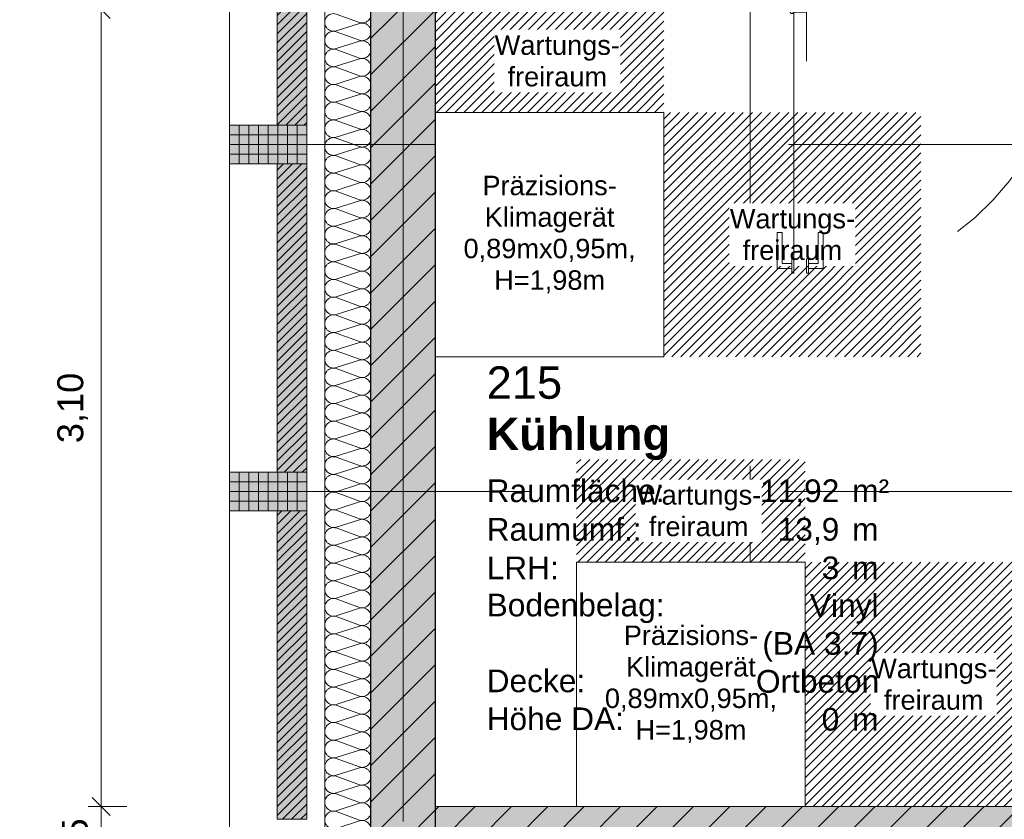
# Model space of a CAD drawing. Header units: metres. Extents: x -45 to 152, y -127 to 99.
# Tile 241 of 256: x -40.64 to -36.81, y -5.33 to -2.21. Entities that reach past the tile are written whole.
import ezdxf
from ezdxf.enums import TextEntityAlignment as Align

# ---------------------------------------------------------------- set-up
doc = ezdxf.new("R2010")
doc.units = ezdxf.units.M
doc.header["$PDMODE"] = 1
doc.header["$PDSIZE"] = -2
for name, pattern in [('Achsen 01', [5.291531, 3.175, -1.058062, 0.352704, -0.705764]), ('gestrichelt - 01', [2, 1, -1]), ('Raster 01', [2, 1, -1])]:
    doc.linetypes.add(name, pattern=pattern)
doc.layers.get('0').update_dxf_attribs({"lineweight": 25})
for name, color, linetype, lineweight in [('013_Beton und Stahlbetonarbeiten-330 Außenwände', 7, 'Continuous', 25), ('013_Beton und Stahlbetonarbeiten-340 Innenwände', 7, 'Continuous', 18), ('014_Fassadenarbeiten-330 Betonfertigteile vertikal', 7, 'Continuous', 9), ('014_Fassadenarbeiten-330 Filtermauerwerk 11.5cm', 7, 'Continuous', 9), ('027_Tischlerarbeiten-340 Innentüren', 7, 'Continuous', 9), ('075_Raumlufttechnische Anlage-Beschriftung', 7, 'Continuous', 9), ('_1.35m (3D)', 7, 'Continuous', 9), ('_GRU (2D)', 7, 'Continuous', 9), ('_OG 2 (2D)', 7, 'Continuous', 9), ('AV1-Stempel-Raumstempel', 7, 'Continuous', 9), ('Bemaßung-Bemaßung', 7, 'Continuous', 9), ('Keine', 7, 'Continuous', 9)]:
    doc.layers.add(name, color=color, linetype=linetype, lineweight=lineweight)
for name, color, linetype, lineweight, true_color in [('014_Fassadenarbeiten-000 Aufsicht Betonfertigteile', 7, 'Continuous', 9, 0xc0c0c0), ('014_Fassadenarbeiten-330 mineralische Dämmung', 7, 'Continuous', 9, 0x666666), ('075_Raumlufttechnische Anlage-Lüftungsanlage', 7, 'Continuous', 18, 0x555555), ('AV1-Achsen', 1, 'Achsen 01', 18, 0xff0000), ('AV1-Raster', 7, 'Raster 01', 9, 0xa6a6a6)]:
    doc.layers.add(name, color=color, linetype=linetype, lineweight=lineweight, true_color=true_color)
doc.layers.get('0').freeze()
doc.styles.add('Arial', font='arial.ttf')
doc.styles.add('Arial (bold)', font='arialbd.ttf')
doc.dimstyles.new('COE 50', dxfattribs={"dimtxt": 126.090495, "dimasz": 0.001414, "dimexe": 0.001, "dimexo": 0.01, "dimgap": 0.001, "dimtad": 1, "dimdec": 3, "dimtxsty": 'Arial', "dimblk": 'VW_SLASH-4', "dimblk1": 'VW_SLASH-4', "dimblk2": 'VW_SLASH-4', "dimcen": 0, "dimadec": 3, "dimazin": 0, "dimtfac": 0.8, "dimtdec": 3, "dimtix": 1, "dimtmove": 0, "dimatfit": 0, "dimldrblk": 'VW_SLASH-3', "dimfxl": 0.002, "dimfxlon": 1, "dimfrac": 2, "dimtolj": 1, "dimarcsym": 0})
pattern_1 = [(45, (0, 0), (0.01767767, -0.01767767), [])]
pattern_2 = [(-90, (0, 0), (0.0375, 0), [])]
pattern_3 = [(0, (0, 0), (2e-18, -0.0375), [])]
pattern_4 = [(45, (0, 0), (0.07071068, -0.07071068), [0.025, -0.025])]
pattern_5 = [(-135, (0.03106, -0.03313), (0.07071068, -0.07071068), [])]

# ---------------------------------------------------------------- blocks, each defined once
blk = doc.blocks.new('Group-2')
at = {"layer": 'AV1-Raster'}
for p, q in [((-37.8, -22.95), (-37.8, 1.35)), ((1.35, -2.7), (-40.5, -2.7)), ((1.35, -4.05), (-40.5, -4.05))]:
    blk.add_line(p, q, dxfattribs=at)
blk = doc.blocks.new('1.35m (3D)')
at = {"layer": 'AV1-Raster', "color": 7}
blk.add_blockref('Group-2', (0, 0), dxfattribs=at)
blk = doc.blocks.new('Group-187')
at = {"layer": '014_Fassadenarbeiten-330 mineralische Dämmung', "transparency": 33554687, "flags": 128}
for points in [[(-5.2626, 39.32, -0.324435), (-5.2752, 39.2816, -0.324435), (-5.3156, 39.2816, -0.324435), (-5.3282, 39.32), (-5.2949, 39.41, 0.324488), (-5.3075, 39.4485, 0.324488), (-5.3479, 39.4485, 0.324488), (-5.3605, 39.41), (-5.3315, 39.32, -0.324435), (-5.3441, 39.2816, -0.324435), (-5.3845, 39.2816, -0.324435), (-5.3971, 39.32), (-5.3638, 39.41, 0.54007), (-5.4, 39.4548)], [(-5.3605, 39.41, -1.372995), (-5.2949, 39.41), (-5.3282, 39.32, 1.372583), (-5.2626, 39.32), (-5.2915, 39.41, -1.372995), (-5.226, 39.41), (-5.2592, 39.32, 1.372583), (-5.1937, 39.32), (-5.2226, 39.41, -1.372995), (-5.157, 39.41), (-5.1903, 39.32, 1.372583), (-5.1247, 39.32), (-5.1536, 39.41, -1.372995), (-5.0881, 39.41), (-5.1213, 39.32, 1.372583), (-5.0558, 39.32), (-5.0847, 39.41, -1.372995), (-5.0191, 39.41), (-5.0524, 39.32, 1.372583), (-4.9868, 39.32), (-5.0157, 39.41, -1.372995), (-4.9502, 39.41), (-4.9834, 39.32, 1.372583), (-4.9179, 39.32), (-4.9468, 39.41, -1.372995), (-4.8812, 39.41), (-4.9145, 39.32, 1.372583), (-4.8489, 39.32), (-4.8779, 39.41, -1.372995), (-4.8123, 39.41), (-4.8456, 39.32, 1.372583), (-4.78, 39.32), (-4.8089, 39.41, -1.372995), (-4.7433, 39.41), (-4.7766, 39.32, 1.372583), (-4.711, 39.32), (-4.74, 39.41, -1.372995), (-4.6744, 39.41), (-4.7077, 39.32, 1.372583), (-4.6421, 39.32), (-4.671, 39.41, -1.372995), (-4.6054, 39.41), (-4.6387, 39.32, 1.372583), (-4.5731, 39.32), (-4.6021, 39.41, -1.372995), (-4.5365, 39.41), (-4.5698, 39.32, 1.372583), (-4.5042, 39.32), (-4.5331, 39.41, -1.372995), (-4.4676, 39.41), (-4.5008, 39.32, 1.372583), (-4.4353, 39.32), (-4.4642, 39.41, -1.372995), (-4.3986, 39.41), (-4.4319, 39.32, 1.372583), (-4.3663, 39.32), (-4.3952, 39.41, -1.372995), (-4.3297, 39.41), (-4.3629, 39.32, 1.372583), (-4.2974, 39.32), (-4.3263, 39.41, -1.372995), (-4.2607, 39.41), (-4.294, 39.32, 1.372583), (-4.2284, 39.32), (-4.2573, 39.41, -1.372995), (-4.1918, 39.41), (-4.225, 39.32, 1.372583), (-4.1595, 39.32), (-4.1884, 39.41, -1.372995), (-4.1228, 39.41), (-4.1561, 39.32, 1.372583), (-4.0905, 39.32), (-4.1195, 39.41, -1.372995), (-4.0539, 39.41), (-4.0872, 39.32, 1.372583), (-4.0216, 39.32), (-4.0505, 39.41, -1.372995), (-3.9849, 39.41), (-4.0182, 39.32, 1.372583), (-3.9526, 39.32), (-3.9816, 39.41, -1.372995), (-3.916, 39.41), (-3.9493, 39.32, 1.372583), (-3.8837, 39.32), (-3.9126, 39.41, -1.372995), (-3.8471, 39.41), (-3.8803, 39.32, 1.372583), (-3.8148, 39.32), (-3.8437, 39.41, -1.372995), (-3.7781, 39.41), (-3.8114, 39.32, 1.372583), (-3.7458, 39.32), (-3.7747, 39.41, -1.372995), (-3.7092, 39.41), (-3.7424, 39.32, 1.372583), (-3.6769, 39.32), (-3.7058, 39.41, -1.372995), (-3.6402, 39.41), (-3.6735, 39.32, 1.372583), (-3.6079, 39.32), (-3.6368, 39.41, -1.372995), (-3.5713, 39.41), (-3.6045, 39.32, 1.372583), (-3.539, 39.32), (-3.5679, 39.41, -1.372995), (-3.5023, 39.41), (-3.5356, 39.32, 1.372583), (-3.47, 39.32), (-3.499, 39.41, -1.372995), (-3.4334, 39.41), (-3.4667, 39.32, 1.372583), (-3.4011, 39.32), (-3.43, 39.41, -1.372995), (-3.3644, 39.41), (-3.3977, 39.32, 1.372583), (-3.3321, 39.32), (-3.3611, 39.41, -1.372995), (-3.2955, 39.41), (-3.3288, 39.32, 1.372583), (-3.2632, 39.32), (-3.2921, 39.41, -1.372995), (-3.2266, 39.41), (-3.2598, 39.32, 1.372583), (-3.1943, 39.32), (-3.2232, 39.41, -1.372995), (-3.1576, 39.41), (-3.1909, 39.32, 1.372583), (-3.1253, 39.32), (-3.1542, 39.41, -1.372995), (-3.0887, 39.41), (-3.1219, 39.32, 1.372583), (-3.0564, 39.32), (-3.0853, 39.41, -1.372995), (-3.0197, 39.41), (-3.053, 39.32, 1.372583), (-2.9874, 39.32), (-3.0163, 39.41, -1.372995), (-2.9508, 39.41), (-2.984, 39.32, 1.372583), (-2.9185, 39.32), (-2.9474, 39.41, -1.372995), (-2.8818, 39.41), (-2.9151, 39.32, 1.372583), (-2.8495, 39.32), (-2.8785, 39.41, -1.372995), (-2.8129, 39.41), (-2.8462, 39.32, 1.372583), (-2.7806, 39.32), (-2.8095, 39.41, -1.372995), (-2.7439, 39.41), (-2.7772, 39.32, 1.372583), (-2.7116, 39.32), (-2.7406, 39.41, -1.372995), (-2.675, 39.41), (-2.7083, 39.32, 1.372583), (-2.6427, 39.32), (-2.6716, 39.41, -1.372995), (-2.606, 39.41), (-2.6393, 39.32, 1.372583), (-2.5737, 39.32), (-2.6027, 39.41, -1.372995), (-2.5371, 39.41), (-2.5704, 39.32, 1.372583), (-2.5048, 39.32), (-2.5337, 39.41, -1.372995), (-2.4682, 39.41), (-2.5014, 39.32, 1.372583), (-2.4359, 39.32), (-2.4648, 39.41, -1.372995), (-2.3992, 39.41), (-2.4325, 39.32, 1.372583), (-2.3669, 39.32), (-2.3958, 39.41, -1.372995), (-2.3303, 39.41), (-2.3635, 39.32, 1.372583), (-2.298, 39.32), (-2.3269, 39.41, -1.372995), (-2.2613, 39.41), (-2.2946, 39.32, 1.372583), (-2.229, 39.32), (-2.2579, 39.41, -1.372995), (-2.1924, 39.41), (-2.2256, 39.32, 1.372583), (-2.1601, 39.32)]]:
    blk.add_lwpolyline(points, format="xyb", dxfattribs=at)
blk = doc.blocks.new('Group-188')
at = {"layer": '014_Fassadenarbeiten-330 mineralische Dämmung', "transparency": 33554687}
blk.add_blockref('Group-187', (0, 0), dxfattribs=at)
blk = doc.blocks.new('Parametric Object-25')
at = {"layer": '014_Fassadenarbeiten-330 mineralische Dämmung', "color": 7, "transparency": 33554687}
blk.add_blockref('Group-188', (0, 0), dxfattribs=at)
at = {"layer": '014_Fassadenarbeiten-330 mineralische Dämmung', "color": 0, "flags": 1}
for tag in ['IFC_UUID', 'instanceID', 'prm0_name', 'prm0_type', 'prm0_value', 'prm1_name', 'prm1_type', 'prm1_value', 'prm2_name', 'prm2_type', 'prm2_value', 'prm3_name', 'prm3_type', 'prm3_value', 'prm4_name', 'prm4_type', 'prm4_value', 'prm5_name', 'prm5_type', 'prm5_value', 'prm6_name', 'prm6_type', 'prm6_value']:
    blk.add_attdef(tag, (-39.4645, -5.4048), '', height=0.00018, dxfattribs=at)
blk = doc.blocks.new('VW_SLASH-4')
at = {"color": 0, "linetype": 'ByBlock', "lineweight": -2, "transparency": 16777216}
blk.add_line((0, 0), (-1, 0), dxfattribs=at)
at = {"color": 0, "linetype": 'Continuous', "lineweight": 15, "transparency": 16777216, "flags": 128}
blk.add_lwpolyline([(0.5, 0.5), (-0.5, -0.5)], dxfattribs=at)
blk = doc.blocks.new('*D647')
at = {"layer": 'Bemaßung-Bemaßung', "color": 0, "linetype": 'Continuous', "lineweight": -2}
for p, q in [((-41.325, -5.2543), (-41.325, -5.1836)), ((-41.225, -5.325), (-41.375, -5.325)), ((-41.325, -5.325), (-41.325, -5.475)), ((-41.225, -5.475), (-41.375, -5.475)), ((-41.325, -5.5457), (-41.325, -5.6164))]:
    blk.add_line(p, q, dxfattribs=at)
at = {"layer": 'Defpoints', "color": 0}
for p in [(-39.825, -5.325), (-41.325, -5.475), (-39.825, -5.475)]:
    blk.add_point(p, dxfattribs=at)
at = {"layer": 'Bemaßung-Bemaßung', "color": 0, "lineweight": -2, "xscale": 0.070693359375, "yscale": 0.070693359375, "zscale": 0.070693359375}
for p, rotation in [((-41.325, -5.325), 270), ((-41.325, -5.475), 90)]:
    blk.add_blockref('VW_SLASH-4', p, dxfattribs=dict(at, rotation=rotation))
at = {"layer": 'Bemaßung-Bemaßung', "color": 0, "insert": (-41.5015, -5.4), "char_height": 0.10087, "attachment_point": 5, "rotation": 90, "style": 'Arial'}
blk.add_mtext('\\A1;15', dxfattribs=at)
blk = doc.blocks.new('VW_SLASH-3')
at = {"color": 0, "linetype": 'ByBlock', "lineweight": -2, "transparency": 16777216}
blk.add_line((0, 0), (-1, 0), dxfattribs=at)
at = {"color": 0, "linetype": 'Continuous', "lineweight": 15, "transparency": 16777216, "flags": 128}
blk.add_lwpolyline([(0.5, 0.5), (-0.5, -0.5)], dxfattribs=at)
blk = doc.blocks.new('*D648')
at = {"layer": 'Bemaßung-Bemaßung', "color": 0, "linetype": 'Continuous', "lineweight": -2}
for p, q in [((-41.225, -4.125), (-41.375, -4.125)), ((-41.325, -4.1957), (-41.325, -5.2543)), ((-41.225, -5.325), (-41.375, -5.325))]:
    blk.add_line(p, q, dxfattribs=at)
at = {"layer": 'Defpoints', "color": 0}
for p in [(-39.825, -4.125), (-41.325, -5.325), (-39.825, -5.325)]:
    blk.add_point(p, dxfattribs=at)
at = {"layer": 'Bemaßung-Bemaßung', "color": 0, "lineweight": -2, "xscale": 0.070693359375, "yscale": 0.070693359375, "zscale": 0.070693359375}
for p, rotation in [((-41.325, -4.125), 90), ((-41.325, -5.325), 270)]:
    blk.add_blockref('VW_SLASH-4', p, dxfattribs=dict(at, rotation=rotation))
at = {"layer": 'Bemaßung-Bemaßung', "color": 0, "insert": (-41.4356, -4.725), "char_height": 0.10087, "attachment_point": 5, "rotation": 90, "style": 'Arial'}
blk.add_mtext('\\A1;1,20', dxfattribs=at)
blk = doc.blocks.new('*D649')
at = {"layer": 'Bemaßung-Bemaßung', "color": 0, "linetype": 'Continuous', "lineweight": -2}
for p, q in [((-41.325, -3.9043), (-41.325, -3.8336)), ((-41.225, -3.975), (-41.375, -3.975)), ((-41.325, -3.975), (-41.325, -4.125)), ((-41.225, -4.125), (-41.375, -4.125)), ((-41.325, -4.1957), (-41.325, -4.2664))]:
    blk.add_line(p, q, dxfattribs=at)
at = {"layer": 'Defpoints', "color": 0}
for p in [(-39.825, -3.975), (-41.325, -4.125), (-39.825, -4.125)]:
    blk.add_point(p, dxfattribs=at)
at = {"layer": 'Bemaßung-Bemaßung', "color": 0, "lineweight": -2, "xscale": 0.070693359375, "yscale": 0.070693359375, "zscale": 0.070693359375}
for p, rotation in [((-41.325, -3.975), 270), ((-41.325, -4.125), 90)]:
    blk.add_blockref('VW_SLASH-4', p, dxfattribs=dict(at, rotation=rotation))
at = {"layer": 'Bemaßung-Bemaßung', "color": 0, "insert": (-41.5015, -4.05), "char_height": 0.10087, "attachment_point": 5, "rotation": 90, "style": 'Arial'}
blk.add_mtext('\\A1;15', dxfattribs=at)
blk = doc.blocks.new('*D650')
at = {"layer": 'Bemaßung-Bemaßung', "color": 0, "linetype": 'Continuous', "lineweight": -2}
for p, q in [((-41.225, -2.775), (-41.375, -2.775)), ((-41.325, -2.8457), (-41.325, -3.9043)), ((-41.225, -3.975), (-41.375, -3.975))]:
    blk.add_line(p, q, dxfattribs=at)
at = {"layer": 'Defpoints', "color": 0}
for p in [(-39.825, -2.775), (-41.325, -3.975), (-39.825, -3.975)]:
    blk.add_point(p, dxfattribs=at)
at = {"layer": 'Bemaßung-Bemaßung', "color": 0, "lineweight": -2, "xscale": 0.070693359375, "yscale": 0.070693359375, "zscale": 0.070693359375}
for p, rotation in [((-41.325, -2.775), 90), ((-41.325, -3.975), 270)]:
    blk.add_blockref('VW_SLASH-4', p, dxfattribs=dict(at, rotation=rotation))
at = {"layer": 'Bemaßung-Bemaßung', "color": 0, "insert": (-41.4356, -3.375), "char_height": 0.10087, "attachment_point": 5, "rotation": 90, "style": 'Arial'}
blk.add_mtext('\\A1;1,20', dxfattribs=at)
blk = doc.blocks.new('*D651')
at = {"layer": 'Bemaßung-Bemaßung', "color": 0, "linetype": 'Continuous', "lineweight": -2}
for p, q in [((-41.325, -2.5543), (-41.325, -2.4836)), ((-41.225, -2.625), (-41.375, -2.625)), ((-41.325, -2.625), (-41.325, -2.775)), ((-41.225, -2.775), (-41.375, -2.775)), ((-41.325, -2.8457), (-41.325, -2.9164))]:
    blk.add_line(p, q, dxfattribs=at)
at = {"layer": 'Defpoints', "color": 0}
for p in [(-39.825, -2.625), (-41.325, -2.775), (-39.825, -2.775)]:
    blk.add_point(p, dxfattribs=at)
at = {"layer": 'Bemaßung-Bemaßung', "color": 0, "lineweight": -2, "xscale": 0.070693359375, "yscale": 0.070693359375, "zscale": 0.070693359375}
for p, rotation in [((-41.325, -2.625), 270), ((-41.325, -2.775), 90)]:
    blk.add_blockref('VW_SLASH-4', p, dxfattribs=dict(at, rotation=rotation))
at = {"layer": 'Bemaßung-Bemaßung', "color": 0, "insert": (-41.5015, -2.7), "char_height": 0.10087, "attachment_point": 5, "rotation": 90, "style": 'Arial'}
blk.add_mtext('\\A1;15', dxfattribs=at)
blk = doc.blocks.new('*D652')
at = {"layer": 'Bemaßung-Bemaßung', "color": 0, "linetype": 'Continuous', "lineweight": -2}
for p, q in [((-41.225, -1.425), (-41.375, -1.425)), ((-41.325, -1.4957), (-41.325, -2.5543)), ((-41.225, -2.625), (-41.375, -2.625))]:
    blk.add_line(p, q, dxfattribs=at)
at = {"layer": 'Defpoints', "color": 0}
for p in [(-39.825, -1.425), (-41.325, -2.625), (-39.825, -2.625)]:
    blk.add_point(p, dxfattribs=at)
at = {"layer": 'Bemaßung-Bemaßung', "color": 0, "lineweight": -2, "xscale": 0.070693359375, "yscale": 0.070693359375, "zscale": 0.070693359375}
for p, rotation in [((-41.325, -1.425), 90), ((-41.325, -2.625), 270)]:
    blk.add_blockref('VW_SLASH-4', p, dxfattribs=dict(at, rotation=rotation))
at = {"layer": 'Bemaßung-Bemaßung', "color": 0, "insert": (-41.4356, -2.025), "char_height": 0.10087, "attachment_point": 5, "rotation": 90, "style": 'Arial'}
blk.add_mtext('\\A1;1,20', dxfattribs=at)
blk = doc.blocks.new('*D684')
at = {"layer": 'Bemaßung-Bemaßung', "color": 0, "linetype": 'Continuous', "lineweight": -2}
for p, q in [((-40.225, -5.275), (-40.375, -5.275)), ((-40.325, -5.3457), (-40.325, -5.4543)), ((-40.225, -5.525), (-40.375, -5.525))]:
    blk.add_line(p, q, dxfattribs=at)
at = {"layer": 'Defpoints', "color": 0}
for p in [(-39.025, -5.275), (-40.325, -5.525), (-39.025, -5.525)]:
    blk.add_point(p, dxfattribs=at)
at = {"layer": 'Bemaßung-Bemaßung', "color": 0, "lineweight": -2, "xscale": 0.070693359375, "yscale": 0.070693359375, "zscale": 0.070693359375}
for p, rotation in [((-40.325, -5.275), 90), ((-40.325, -5.525), 270)]:
    blk.add_blockref('VW_SLASH-4', p, dxfattribs=dict(at, rotation=rotation))
at = {"layer": 'Bemaßung-Bemaßung', "color": 0, "insert": (-40.4265, -5.4), "char_height": 0.10087, "attachment_point": 5, "rotation": 90, "style": 'Arial'}
blk.add_mtext('\\A1;25', dxfattribs=at)
blk = doc.blocks.new('*D685')
at = {"layer": 'Bemaßung-Bemaßung', "color": 0, "linetype": 'Continuous', "lineweight": -2}
for p, q in [((-40.225, -2.175), (-40.375, -2.175)), ((-40.325, -2.2457), (-40.325, -5.2043)), ((-40.225, -5.275), (-40.375, -5.275))]:
    blk.add_line(p, q, dxfattribs=at)
at = {"layer": 'Defpoints', "color": 0}
for p in [(-39.025, -2.175), (-40.325, -5.275), (-39.025, -5.275)]:
    blk.add_point(p, dxfattribs=at)
at = {"layer": 'Bemaßung-Bemaßung', "color": 0, "lineweight": -2, "xscale": 0.070693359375, "yscale": 0.070693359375, "zscale": 0.070693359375}
for p, rotation in [((-40.325, -2.175), 90), ((-40.325, -5.275), 270)]:
    blk.add_blockref('VW_SLASH-4', p, dxfattribs=dict(at, rotation=rotation))
at = {"layer": 'Bemaßung-Bemaßung', "color": 0, "insert": (-40.4356, -3.725), "char_height": 0.10087, "attachment_point": 5, "rotation": 90, "style": 'Arial'}
blk.add_mtext('\\A1;3,10', dxfattribs=at)
blk = doc.blocks.new('*D686')
at = {"layer": 'Bemaßung-Bemaßung', "color": 0, "linetype": 'Continuous', "lineweight": -2}
for p, q in [((-40.325, -1.9543), (-40.325, -1.8836)), ((-40.225, -2.025), (-40.375, -2.025)), ((-40.325, -2.025), (-40.325, -2.175)), ((-40.225, -2.175), (-40.375, -2.175)), ((-40.325, -2.2457), (-40.325, -2.3164))]:
    blk.add_line(p, q, dxfattribs=at)
at = {"layer": 'Defpoints', "color": 0}
for p in [(-39.025, -2.025), (-40.325, -2.175), (-39.025, -2.175)]:
    blk.add_point(p, dxfattribs=at)
at = {"layer": 'Bemaßung-Bemaßung', "color": 0, "lineweight": -2, "xscale": 0.070693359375, "yscale": 0.070693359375, "zscale": 0.070693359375}
for p, rotation in [((-40.325, -2.025), 270), ((-40.325, -2.175), 90)]:
    blk.add_blockref('VW_SLASH-4', p, dxfattribs=dict(at, rotation=rotation))
at = {"layer": 'Bemaßung-Bemaßung', "color": 0, "insert": (-40.5015, -2.1), "char_height": 0.10087, "attachment_point": 5, "rotation": 90, "style": 'Arial'}
blk.add_mtext('\\A1;15', dxfattribs=at)
blk = doc.blocks.new('COE - Innentür 1.20 _ 0.15')
at = {"layer": '027_Tischlerarbeiten-340 Innentüren', "color": 253, "linetype": 'gestrichelt - 01', "lineweight": 9, "transparency": 33554687, "flags": 128}
for points in [[(-0.0575, 1.0775), (-0.0775, 1.0775), (-0.0775, 1.115), (-0.1975, 1.115), (-0.1975, 1.135), (-0.0575, 1.135)], [(-0.095, 1.07), (-0.095, 1.0775), (-0.04, 1.0775), (-0.04, 1.07)], [(-1.055, 1.07), (0.015, 1.07), (0.015, 1.02), (-1.055, 1.02)], [(-0.0575, 1.0125), (-0.0775, 1.0125), (-0.0775, 0.975), (-0.1975, 0.975), (-0.1975, 0.955), (-0.0575, 0.955)], [(-0.095, 1.0125), (-0.095, 1.02), (-0.04, 1.02), (-0.04, 1.0125)]]:
    blk.add_lwpolyline(points, close=True, dxfattribs=at)
at = {"layer": '027_Tischlerarbeiten-340 Innentüren', "color": 253, "linetype": 'gestrichelt - 01', "lineweight": 9, "transparency": 33554687}
blk.add_arc((-1.0575, 1.0775), 1.0725, 269.5581, 356.6163, dxfattribs=at)
at = {"color": 255}
for points in [[(-1.2, 1.14), (-1.08, 1.14), (-1.08, 1.115), (-1.2, 1.115)], [(-1.2, -0.035), (-1.08, -0.035), (-1.08, -0.06), (-1.2, -0.06)]]:
    blk.add_wipeout(points, dxfattribs=at).dxf.layer = '027_Tischlerarbeiten-340 Innentüren'
at = {"layer": '027_Tischlerarbeiten-340 Innentüren', "flags": 128}
for points in [[(-1.2, 1.14), (-1.08, 1.14), (-1.08, 1.115), (-1.2, 1.115)], [(-1.2, -0.035), (-1.08, -0.035), (-1.08, -0.06), (-1.2, -0.06)]]:
    blk.add_lwpolyline(points, close=True, dxfattribs=at)
at = {"color": 255}
blk.add_wipeout([(-1.065, 0), (-1.125, 0), (-1.125, 0.015), (-1.215, 0.015), (-1.215, -0.035), (-1.065, -0.035)], dxfattribs=at).dxf.layer = '027_Tischlerarbeiten-340 Innentüren'
at = {"layer": '027_Tischlerarbeiten-340 Innentüren', "flags": 128}
blk.add_lwpolyline([(-1.065, 0), (-1.125, 0), (-1.125, 0.015), (-1.215, 0.015), (-1.215, -0.035), (-1.065, -0.035)], close=True, dxfattribs=at)
at = {"color": 255}
blk.add_wipeout([(-1.065, 1.075), (-1.065, 0.005), (-1.115, 0.005), (-1.115, 1.075)], dxfattribs=at).dxf.layer = '027_Tischlerarbeiten-340 Innentüren'
at = {"layer": '027_Tischlerarbeiten-340 Innentüren', "flags": 128}
blk.add_lwpolyline([(-1.065, 1.075), (-1.065, 0.005), (-1.115, 0.005), (-1.115, 1.075)], close=True, dxfattribs=at)
at = {"color": 255}
for points in [[(-1.065, 1.08), (-1.125, 1.08), (-1.125, 1.065), (-1.215, 1.065), (-1.215, 1.115), (-1.065, 1.115)], [(-1.1225, 0.0775), (-1.1225, 0.0975), (-1.16, 0.0975), (-1.16, 0.2175), (-1.18, 0.2175), (-1.18, 0.0775)], [(-1.0575, 0.0775), (-1.0575, 0.0975), (-1.02, 0.0975), (-1.02, 0.2175), (-1, 0.2175), (-1, 0.0775)]]:
    blk.add_wipeout(points, dxfattribs=at).dxf.layer = '027_Tischlerarbeiten-340 Innentüren'
at = {"layer": '027_Tischlerarbeiten-340 Innentüren', "flags": 128}
for points in [[(-1.065, 1.08), (-1.125, 1.08), (-1.125, 1.065), (-1.215, 1.065), (-1.215, 1.115), (-1.065, 1.115)], [(-1.1225, 0.0775), (-1.1225, 0.0975), (-1.16, 0.0975), (-1.16, 0.2175), (-1.18, 0.2175), (-1.18, 0.0775)], [(-1.0575, 0.0775), (-1.0575, 0.0975), (-1.02, 0.0975), (-1.02, 0.2175), (-1, 0.2175), (-1, 0.0775)]]:
    blk.add_lwpolyline(points, close=True, dxfattribs=at)
at = {"color": 255}
for points in [[(-1.05, 1.0775), (-1.0522, 1.0722), (-1.0575, 1.07), (-1.0628, 1.0722), (-1.065, 1.0775), (-1.0628, 1.0828), (-1.0575, 1.085), (-1.0522, 1.0828)], [(-1.1225, 0.115), (-1.115, 0.115), (-1.115, 0.06), (-1.1225, 0.06)], [(-1.065, 0.115), (-1.0575, 0.115), (-1.0575, 0.06), (-1.065, 0.06)]]:
    blk.add_wipeout(points, dxfattribs=at).dxf.layer = '027_Tischlerarbeiten-340 Innentüren'
at = {"layer": '027_Tischlerarbeiten-340 Innentüren', "flags": 128}
for points in [[(-1.1225, 0.115), (-1.115, 0.115), (-1.115, 0.06), (-1.1225, 0.06)], [(-1.065, 0.115), (-1.0575, 0.115), (-1.0575, 0.06), (-1.065, 0.06)]]:
    blk.add_lwpolyline(points, close=True, dxfattribs=at)
at = {"layer": '027_Tischlerarbeiten-340 Innentüren'}
blk.add_circle((-1.0575, 1.0775), 0.0075, dxfattribs=at)
blk = doc.blocks.new('Raumstempel - Symbol - 1 (2D)')
at = {"layer": 'AV1-Stempel-Raumstempel', "attachment_point": 1, "line_spacing_factor": 0.967919, "style": 'Arial'}
for s, insert, char_height in [('Raumfläche:', (0.2, -0.6736), 0.088263), ('m²', (1.6225, -0.6736), 0.08826), ('Raumumf.:', (0.2, -0.8236), 0.08826), ('m', (1.6225, -0.8236), 0.0883), ('LRH:', (0.2, -0.9736), 0.08826), ('m', (1.6225, -0.9736), 0.0883), ('Bodenbelag:', (0.2, -1.118), 0.088263), ('Decke:', (0.2, -1.4131), 0.08826), ('Höhe DA:', (0.2, -1.5607), 0.08826), ('m', (1.6225, -1.5625), 0.0883)]:
    blk.add_mtext(s, dxfattribs=dict(at, insert=insert, char_height=char_height))
at = {"layer": 'AV1-Stempel-Raumstempel'}
for tag, style, p in [('Raumnummer', 'Arial', (0.2, -0.2337)), ('Raumname', 'Arial (bold)', (0.2, -0.4337))]:
    blk.add_attdef(tag, text='', height=0.1261, dxfattribs=dict(at, style=style)).set_placement(p, align=Align.TOP_LEFT)
at = {"layer": 'AV1-Stempel-Raumstempel', "style": 'Arial'}
for tag, p in [('Raumfläche', (1.5725, -0.6736)), ('Raumumfang', (1.5725, -0.8236)), ('LRH', (1.5725, -0.9736)), ('Bodenbelag', (1.7253, -1.1199)), ('Bodendetail', (1.7253, -1.2674)), ('Decke', (1.7278, -1.415)), ('Höhe_DA', (1.5725, -1.5625))]:
    blk.add_attdef(tag, text='', height=0.0883, dxfattribs=at).set_placement(p, align=Align.TOP_RIGHT)
blk = doc.blocks.new('Group-736')
at = {"layer": 'AV1-Achsen'}
blk.add_line((-39.15, -26.5), (-39.15, 4.9), dxfattribs=at)
blk = doc.blocks.new('GRU (2D)')
at = {"layer": 'AV1-Achsen', "color": 7}
blk.add_blockref('Group-736', (0, 0), dxfattribs=at)
blk = doc.blocks.new('OG 2 (2D)')
at = {"layer": '013_Beton und Stahlbetonarbeiten-340 Innenwände', "linetype": 'Continuous', "lineweight": 0, "true_color": 0xc0c0c0}
blk.add_hatch(color=9, dxfattribs=at).paths.add_polyline_path([(-22.825, -5.275), (-22.825, -5.525), (-39.025, -5.525), (-39.025, -5.275)])
at = {"layer": '013_Beton und Stahlbetonarbeiten-340 Innenwände', "linetype": 'Continuous', "lineweight": 13}
h = blk.add_hatch(dxfattribs=at)
h.set_pattern_fill('Stahlbeton-1', color=251, style=0, pattern_type=2)
h.set_pattern_definition(pattern_4)
h.paths.add_polyline_path([(-22.825, -5.275), (-22.825, -5.525), (-39.025, -5.525), (-39.025, -5.275)])
h = blk.add_hatch(dxfattribs=at)
h.set_pattern_fill('Stahlbeton', color=251, style=0, pattern_type=2)
h.set_pattern_definition(pattern_5)
h.paths.add_polyline_path([(-22.825, -5.275), (-22.825, -5.525), (-39.025, -5.525), (-39.025, -5.275)])
at = {"layer": '014_Fassadenarbeiten-330 Betonfertigteile vertikal', "linetype": 'Continuous', "lineweight": 0}
for points in [[(-39.525, -2.625), (-39.525, -2.775), (-39.825, -2.775), (-39.825, -2.625)], [(-39.525, -3.975), (-39.525, -4.125), (-39.825, -4.125), (-39.825, -3.975)]]:
    blk.add_hatch(color=9, dxfattribs=at).paths.add_polyline_path(points)
at = {"layer": '014_Fassadenarbeiten-330 Betonfertigteile vertikal', "linetype": 'Continuous', "lineweight": 9}
h = blk.add_hatch(dxfattribs=at)
h.set_pattern_fill('Stahlbetonfertigteil', color=8, style=0, pattern_type=2)
h.set_pattern_definition(pattern_2)
h.paths.add_polyline_path([(-39.525, -2.625), (-39.525, -2.775), (-39.825, -2.775), (-39.825, -2.625)])
at = {"layer": '014_Fassadenarbeiten-330 Betonfertigteile vertikal', "linetype": 'Continuous', "lineweight": 13}
h = blk.add_hatch(dxfattribs=at)
h.set_pattern_fill('Stahlbetonfertigteil-1', color=8, style=0, pattern_type=2)
h.set_pattern_definition(pattern_3)
h.paths.add_polyline_path([(-39.525, -2.625), (-39.525, -2.775), (-39.825, -2.775), (-39.825, -2.625)])
at = {"layer": '014_Fassadenarbeiten-330 Betonfertigteile vertikal', "linetype": 'Continuous', "lineweight": 9}
h = blk.add_hatch(dxfattribs=at)
h.set_pattern_fill('Stahlbetonfertigteil', color=8, style=0, pattern_type=2)
h.set_pattern_definition(pattern_2)
h.paths.add_polyline_path([(-39.525, -3.975), (-39.525, -4.125), (-39.825, -4.125), (-39.825, -3.975)])
at = {"layer": '014_Fassadenarbeiten-330 Betonfertigteile vertikal', "linetype": 'Continuous', "lineweight": 13}
h = blk.add_hatch(dxfattribs=at)
h.set_pattern_fill('Stahlbetonfertigteil-1', color=8, style=0, pattern_type=2)
h.set_pattern_definition(pattern_3)
h.paths.add_polyline_path([(-39.525, -3.975), (-39.525, -4.125), (-39.825, -4.125), (-39.825, -3.975)])
at = {"layer": '014_Fassadenarbeiten-330 Filtermauerwerk 11.5cm', "linetype": 'Continuous', "lineweight": 0, "true_color": 0xd19783}
for points in [[(-39.64, -1.425), (-39.525, -1.425), (-39.525, -2.625), (-39.64, -2.625)], [(-39.64, -2.775), (-39.525, -2.775), (-39.525, -3.975), (-39.64, -3.975)], [(-39.64, -4.125), (-39.525, -4.125), (-39.525, -5.325), (-39.64, -5.325)]]:
    blk.add_hatch(color=33, dxfattribs=at).paths.add_polyline_path(points)
at = {"layer": '014_Fassadenarbeiten-330 Filtermauerwerk 11.5cm', "linetype": 'Continuous', "lineweight": 9}
h = blk.add_hatch(dxfattribs=at)
h.set_pattern_fill('Mauerwerk Münster', color=8, style=0, pattern_type=2)
h.set_pattern_definition(pattern_1)
h.paths.add_polyline_path([(-39.64, -1.425), (-39.525, -1.425), (-39.525, -2.625), (-39.64, -2.625)])
h = blk.add_hatch(dxfattribs=at)
h.set_pattern_fill('Mauerwerk Münster', color=8, style=0, pattern_type=2)
h.set_pattern_definition(pattern_1)
h.paths.add_polyline_path([(-39.64, -2.775), (-39.525, -2.775), (-39.525, -3.975), (-39.64, -3.975)])
h = blk.add_hatch(dxfattribs=at)
h.set_pattern_fill('Mauerwerk Münster', color=8, style=0, pattern_type=2)
h.set_pattern_definition(pattern_1)
h.paths.add_polyline_path([(-39.64, -4.125), (-39.525, -4.125), (-39.525, -5.325), (-39.64, -5.325)])
at = {"layer": '075_Raumlufttechnische Anlage-Lüftungsanlage', "linetype": 'Continuous', "lineweight": 9}
h = blk.add_hatch(dxfattribs=at)
h.set_pattern_fill('Mauerwerk allg_-2', color=1, style=0, pattern_type=2)
h.set_pattern_definition([(45, (-37.635, -3.020307), (0.0176777, -0.0176777), [])])
h.paths.add_polyline_path([(-38.135, -2.5753), (-37.135, -2.5753), (-37.135, -3.5253), (-38.135, -3.5253)])
h = blk.add_hatch(dxfattribs=at)
h.set_pattern_fill('Mauerwerk allg_-2', color=1, style=0, pattern_type=2)
h.set_pattern_definition([(45, (-37.085, -4.77), (0.0176777, -0.0176777), [])])
h.paths.add_polyline_path([(-37.585, -4.325), (-36.585, -4.325), (-36.585, -5.275), (-37.585, -5.275)])
at = {"layer": '013_Beton und Stahlbetonarbeiten-340 Innenwände', "flags": 128}
blk.add_lwpolyline([(-22.825, -5.275), (-22.825, -5.525), (-39.025, -5.525), (-39.025, -5.275)], close=True, dxfattribs=at)
at = {"layer": '014_Fassadenarbeiten-000 Aufsicht Betonfertigteile', "flags": 128}
blk.add_lwpolyline([(-39.455, 0.305), (-39.455, -21.905), (-39.825, -22.275), (-39.825, 0.675)], close=True, dxfattribs=at)
at = {"layer": '014_Fassadenarbeiten-330 Betonfertigteile vertikal', "flags": 128}
for points in [[(-39.525, -2.625), (-39.525, -2.775), (-39.825, -2.775), (-39.825, -2.625)], [(-39.525, -3.975), (-39.525, -4.125), (-39.825, -4.125), (-39.825, -3.975)]]:
    blk.add_lwpolyline(points, close=True, dxfattribs=at)
at = {"layer": '014_Fassadenarbeiten-330 Filtermauerwerk 11.5cm', "flags": 128}
for points in [[(-39.64, -1.425), (-39.525, -1.425), (-39.525, -2.625), (-39.64, -2.625)], [(-39.64, -2.775), (-39.525, -2.775), (-39.525, -3.975), (-39.64, -3.975)], [(-39.64, -4.125), (-39.525, -4.125), (-39.525, -5.325), (-39.64, -5.325)]]:
    blk.add_lwpolyline(points, close=True, dxfattribs=at)
at = {"layer": '014_Fassadenarbeiten-330 mineralische Dämmung', "rotation": 90}
blk.add_blockref('Parametric Object-25', (0, 0), dxfattribs=at)
at = {"layer": 'Bemaßung-Bemaßung', "linetype": 'Continuous'}
for base, p1, p2, text, override, picture, middle in [((-41.325, -2.625), (-39.825, -1.425), (-39.825, -2.625), '1,20', {"dimtxt": 0.100872, "dimasz": 0.070693, "dimexe": 0.05, "dimgap": 0.05, "dimpost": '<>', "dimtxsty": 'Arial', "dimtmove": 2, "dimfxl": 0.1}, '*D652', (-41.4356, -2.025)), ((-40.325, -2.175), (-39.025, -2.025), (-39.025, -2.175), '15', {"dimtxt": 0.100872, "dimasz": 0.070693, "dimexe": 0.05, "dimgap": 0.05, "dimpost": '<>', "dimtxsty": 'Arial', "dimtix": 0, "dimtmove": 2, "dimfxl": 0.1}, '*D686', (-40.5015, -2.1)), ((-41.325, -2.775), (-39.825, -2.625), (-39.825, -2.775), '15', {"dimtxt": 0.100872, "dimasz": 0.070693, "dimexe": 0.05, "dimgap": 0.05, "dimpost": '<>', "dimtxsty": 'Arial', "dimtix": 0, "dimtmove": 2, "dimfxl": 0.1}, '*D651', (-41.5015, -2.7)), ((-41.325, -3.975), (-39.825, -2.775), (-39.825, -3.975), '1,20', {"dimtxt": 0.100872, "dimasz": 0.070693, "dimexe": 0.05, "dimgap": 0.05, "dimpost": '<>', "dimtxsty": 'Arial', "dimtmove": 2, "dimfxl": 0.1}, '*D650', (-41.4356, -3.375)), ((-41.325, -4.125), (-39.825, -3.975), (-39.825, -4.125), '15', {"dimtxt": 0.100872, "dimasz": 0.070693, "dimexe": 0.05, "dimgap": 0.05, "dimpost": '<>', "dimtxsty": 'Arial', "dimtix": 0, "dimtmove": 2, "dimfxl": 0.1}, '*D649', (-41.5015, -4.05)), ((-41.325, -5.325), (-39.825, -4.125), (-39.825, -5.325), '1,20', {"dimtxt": 0.100872, "dimasz": 0.070693, "dimexe": 0.05, "dimgap": 0.05, "dimpost": '<>', "dimtxsty": 'Arial', "dimtmove": 2, "dimfxl": 0.1}, '*D648', (-41.4356, -4.725)), ((-41.325, -5.475), (-39.825, -5.325), (-39.825, -5.475), '15', {"dimtxt": 0.100872, "dimasz": 0.070693, "dimexe": 0.05, "dimgap": 0.05, "dimpost": '<>', "dimtxsty": 'Arial', "dimtix": 0, "dimtmove": 2, "dimfxl": 0.1}, '*D647', (-41.5015, -5.4)), ((-40.325, -5.525), (-39.025, -5.275), (-39.025, -5.525), '25', {"dimtxt": 0.100872, "dimasz": 0.070693, "dimexe": 0.05, "dimgap": 0.05, "dimpost": '<>', "dimtxsty": 'Arial', "dimtmove": 2, "dimfxl": 0.1}, '*D684', (-40.4265, -5.4))]:
    dim = blk.add_linear_dim(base=base, p1=p1, p2=p2, angle=270, text=text, dimstyle='COE 50', override=override, dxfattribs=at)
    dim.commit()
    dim.dimension.update_dxf_attribs({"geometry": picture, "text_midpoint": middle})
at = {"color": 255}
for points, layer in [([(-37.8801, -3.172), (-37.3899, -3.172), (-37.3899, -2.9286), (-37.8801, -2.9286)], '075_Raumlufttechnische Anlage-Beschriftung'), ([(-39.025, -3.5253), (-39.025, -2.5753), (-38.135, -2.5753), (-38.135, -3.5253)], '075_Raumlufttechnische Anlage-Lüftungsanlage')]:
    blk.add_wipeout(points, dxfattribs=at).dxf.layer = layer
at = {"layer": '075_Raumlufttechnische Anlage-Lüftungsanlage', "linetype": 'Continuous', "lineweight": 9}
h = blk.add_hatch(dxfattribs=at)
h.set_pattern_fill('Mauerwerk allg_-2', color=1, style=0, pattern_type=2)
h.set_pattern_definition([(45, (-38.575, -2.130307), (0.0176777, -0.0176777), [])])
h.paths.add_polyline_path([(-39.025, -2.1753), (-38.135, -2.1753), (-38.135, -2.5753), (-39.025, -2.5753)])
at = {"layer": '075_Raumlufttechnische Anlage-Lüftungsanlage', "flags": 128}
blk.add_lwpolyline([(-39.025, -3.5253), (-39.025, -2.5753), (-38.135, -2.5753), (-38.135, -3.5253)], close=True, dxfattribs=at)
at = {"layer": '075_Raumlufttechnische Anlage-Beschriftung', "color": 253, "insert": (-38.58, -3.0503), "char_height": 0.075654, "attachment_point": 5, "line_spacing_factor": 0.971931, "style": 'Arial'}
blk.add_mtext('Präzisions-\\PKlimagerät\\P0,89mx0,95m,\\PH=1,98m', dxfattribs=at)
at = {"layer": '075_Raumlufttechnische Anlage-Beschriftung', "color": 240, "insert": (-37.635, -3.0503), "char_height": 0.07565, "attachment_point": 5, "line_spacing_factor": 0.971931, "style": 'Arial'}
blk.add_mtext('Wartungs-\\Pfreiraum', dxfattribs=at)
at = {"layer": 'Bemaßung-Bemaßung', "linetype": 'Continuous'}
dim = blk.add_linear_dim(base=(-40.325, -5.275), p1=(-39.025, -2.175), p2=(-39.025, -5.275), angle=270, text='3,10', dimstyle='COE 50', override={"dimtxt": 0.100872, "dimasz": 0.070693, "dimexe": 0.05, "dimgap": 0.05, "dimpost": '<>', "dimtxsty": 'Arial', "dimtmove": 2, "dimfxl": 0.1}, dxfattribs=at)
dim.commit()
dim.dimension.update_dxf_attribs({"geometry": '*D685', "text_midpoint": (-40.4356, -3.725)})
at = {"color": 255}
blk.add_wipeout([(-38.7951, -2.497), (-38.3049, -2.497), (-38.3049, -2.2536), (-38.7951, -2.2536)], dxfattribs=at).dxf.layer = '075_Raumlufttechnische Anlage-Beschriftung'
at = {"layer": '013_Beton und Stahlbetonarbeiten-330 Außenwände', "linetype": 'Continuous', "lineweight": 0, "true_color": 0xc0c0c0}
blk.add_hatch(color=9, dxfattribs=at).paths.add_polyline_path([(-39.275, 0.125), (-18.775, 0.125), (-18.775, -0.125), (-39.025, -0.125), (-39.025, -5.525), (-39.275, -5.525)])
at = {"layer": '013_Beton und Stahlbetonarbeiten-330 Außenwände', "linetype": 'Continuous', "lineweight": 13}
h = blk.add_hatch(dxfattribs=at)
h.set_pattern_fill('Stahlbeton-1', color=251, style=0, pattern_type=2)
h.set_pattern_definition(pattern_4)
h.paths.add_polyline_path([(-39.275, 0.125), (-18.775, 0.125), (-18.775, -0.125), (-39.025, -0.125), (-39.025, -5.525), (-39.275, -5.525)])
h = blk.add_hatch(dxfattribs=at)
h.set_pattern_fill('Stahlbeton', color=251, style=0, pattern_type=2)
h.set_pattern_definition(pattern_5)
h.paths.add_polyline_path([(-39.275, 0.125), (-18.775, 0.125), (-18.775, -0.125), (-39.025, -0.125), (-39.025, -5.525), (-39.275, -5.525)])
at = {"layer": '013_Beton und Stahlbetonarbeiten-330 Außenwände', "flags": 128}
blk.add_lwpolyline([(-39.275, 0.125), (-18.775, 0.125), (-18.775, -0.125), (-39.025, -0.125), (-39.025, -5.525), (-39.275, -5.525)], close=True, dxfattribs=at)
at = {"layer": '014_Fassadenarbeiten-330 mineralische Dämmung', "flags": 128}
blk.add_lwpolyline([(-18.9, 0.305), (-18.9, 0.125), (-39.275, 0.125), (-39.275, -5.4), (-39.455, -5.4), (-39.455, 0.305)], close=True, dxfattribs=at)
at = {"layer": '075_Raumlufttechnische Anlage-Beschriftung', "color": 240, "insert": (-38.55, -2.3753), "char_height": 0.07565, "attachment_point": 5, "line_spacing_factor": 0.971931, "style": 'Arial'}
blk.add_mtext('Wartungs-\\Pfreiraum', dxfattribs=at)
at = {"layer": '027_Tischlerarbeiten-340 Innentüren', "color": 7, "xscale": -1, "rotation": 90}
blk.add_blockref('COE - Innentür 1.20 _ 0.15', (-36.56, -3.2403), dxfattribs=at)
at = {"layer": 'Keine', "color": 8, "linetype": 'Continuous', "lineweight": 13, "flags": 128}
blk.add_lwpolyline([(-39.025, -2.1753), (-35.175, -2.1753), (-35.175, -5.275), (-39.025, -5.275)], close=True, dxfattribs=at)
at = {"color": 255}
for points, layer in [([(-37.3301, -4.9217), (-36.8399, -4.9217), (-36.8399, -4.6783), (-37.3301, -4.6783)], '075_Raumlufttechnische Anlage-Beschriftung'), ([(-38.475, -5.275), (-38.475, -4.325), (-37.585, -4.325), (-37.585, -5.275)], '075_Raumlufttechnische Anlage-Lüftungsanlage')]:
    blk.add_wipeout(points, dxfattribs=at).dxf.layer = layer
at = {"layer": '075_Raumlufttechnische Anlage-Lüftungsanlage', "linetype": 'Continuous', "lineweight": 9}
h = blk.add_hatch(dxfattribs=at)
h.set_pattern_fill('Mauerwerk allg_-2', color=1, style=0, pattern_type=2)
h.set_pattern_definition([(45, (-38.025, -3.88), (0.0176777, -0.0176777), [])])
h.paths.add_polyline_path([(-38.475, -3.925), (-37.585, -3.925), (-37.585, -4.325), (-38.475, -4.325)])
at = {"layer": '075_Raumlufttechnische Anlage-Lüftungsanlage', "flags": 128}
blk.add_lwpolyline([(-38.475, -5.275), (-38.475, -4.325), (-37.585, -4.325), (-37.585, -5.275)], close=True, dxfattribs=at)
at = {"layer": '075_Raumlufttechnische Anlage-Beschriftung', "color": 253, "insert": (-38.03, -4.8), "char_height": 0.075654, "attachment_point": 5, "line_spacing_factor": 0.971931, "style": 'Arial'}
blk.add_mtext('Präzisions-\\PKlimagerät\\P0,89mx0,95m,\\PH=1,98m', dxfattribs=at)
at = {"layer": '075_Raumlufttechnische Anlage-Beschriftung', "color": 240, "insert": (-37.085, -4.8), "char_height": 0.07565, "attachment_point": 5, "line_spacing_factor": 0.971931, "style": 'Arial'}
blk.add_mtext('Wartungs-\\Pfreiraum', dxfattribs=at)
at = {"color": 255}
blk.add_wipeout([(-38.2451, -4.2467), (-37.7549, -4.2467), (-37.7549, -4.0033), (-38.2451, -4.0033)], dxfattribs=at).dxf.layer = '075_Raumlufttechnische Anlage-Beschriftung'
at = {"layer": 'AV1-Stempel-Raumstempel'}
blk.add_blockref('Raumstempel - Symbol - 1 (2D)', (-39.025, -3.3292), dxfattribs=at).add_auto_attribs({'Raumname': 'Kühlung', 'Raumnummer': '215', 'Bodendetail': '(BA 3.7)', 'Raumfläche': '11,92', 'LRH': '3', 'Raumumfang': '13,9', 'Höhe_DA': '0', 'Decke': 'Ortbeton', 'Bodenbelag': 'Vinyl'})
at = {"layer": '075_Raumlufttechnische Anlage-Beschriftung', "color": 240, "insert": (-38, -4.125), "char_height": 0.07565, "attachment_point": 5, "line_spacing_factor": 0.971931, "style": 'Arial'}
blk.add_mtext('Wartungs-\\Pfreiraum', dxfattribs=at)

msp = doc.modelspace()

# ---------------------------------------------------------------- block references
at = {"layer": '_1.35m (3D)'}
msp.add_blockref('1.35m (3D)', (0, 0), dxfattribs=at)

# ---------------------------------------------------------------- next in the draw order: block references
at = {"layer": '_OG 2 (2D)'}
msp.add_blockref('OG 2 (2D)', (0, 0), dxfattribs=at)

# ---------------------------------------------------------------- next in the draw order: block references
at = {"layer": '_GRU (2D)'}
msp.add_blockref('GRU (2D)', (0, 0), dxfattribs=at)

doc.saveas('drawing.dxf')
